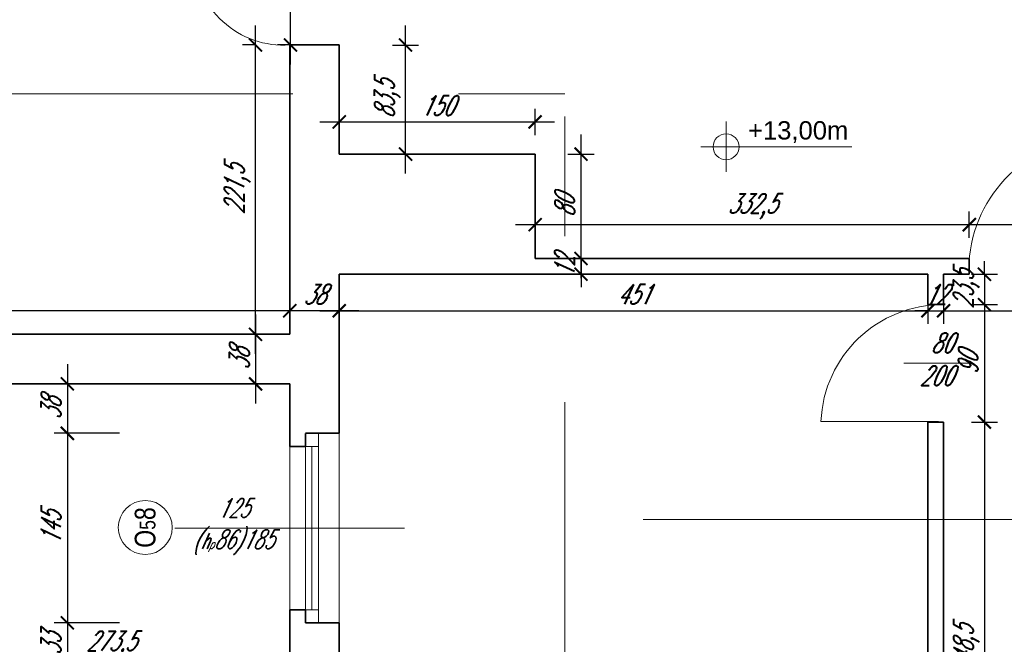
# Model space of a CAD drawing. Header units: millimetres. Extents: x 402 to 79005, y -7782 to 89952.
# Tile 19 of 256: x 26564 to 27319, y 9144 to 9623. Entities that reach past the tile are written whole.
import ezdxf
from ezdxf.enums import TextEntityAlignment as Align

# ---------------------------------------------------------------- set-up
doc = ezdxf.new("R2010")
doc.units = ezdxf.units.MM
doc.header["$LTSCALE"] = 10
doc.linetypes.add('DASHED', pattern=[19.05, 12.7, -6.35])
doc.layers.get('0').update_dxf_attribs({"lineweight": 0})
doc.layers.get('Defpoints').update_dxf_attribs({"color": 253})
for name, color, linetype, lineweight in [('01_ściany', 253, 'Continuous', 35), ('03-01_okna', 253, 'Continuous', 15), ('03_drzwi', 253, 'Continuous', 15), ('04-1_widok', 253, 'Continuous', 5), ('04-2_nad', 253, 'DASHED', 5), ('05-01_wymiary', 253, 'Continuous', 5), ('05-03_opis', 253, 'Continuous', 5)]:
    doc.layers.add(name, color=color, linetype=linetype, lineweight=lineweight)
doc.styles.add('arial', font='ARIAL.TTF')
doc.styles.add('ariel', font='ARIAL.TTF', dxfattribs={"width": 0.8})
doc.styles.add('ariel_wym', font='simplex.shx', dxfattribs={"width": 0.65, "oblique": 25})
doc.dimstyles.new('ariel 50', dxfattribs={"dimtxt": 15, "dimasz": 10, "dimexe": 10, "dimexo": 0, "dimgap": 5, "dimtad": 1, "dimdec": 1, "dimrnd": 0.5, "dimtxsty": 'ariel_wym', "dimblk": 'ARCHTICK', "dimcen": 2.5, "dimdle": 15, "dimazin": 0, "dimtfac": 1, "dimtdec": 1, "dimtix": 1, "dimtmove": 0, "dimatfit": 3, "dimldrblk": 'DOT', "dimfxl": 0, "dimarcsym": 0})
doc.dimstyles.new('ariel 50 wnętrze', dxfattribs={"dimtxt": 15, "dimasz": 10, "dimexe": 10, "dimexo": 0, "dimgap": 5, "dimtad": 1, "dimdec": 1, "dimrnd": 0.5, "dimtxsty": 'ariel_wym', "dimblk": 'ARCHTICK', "dimcen": 2.5, "dimdle": 15, "dimazin": 0, "dimtfac": 1, "dimtdec": 1, "dimtix": 1, "dimtmove": 0, "dimatfit": 3, "dimldrblk": 'DOT', "dimfxl": 0, "dimarcsym": 0})

# ---------------------------------------------------------------- blocks, each defined once
blk = doc.blocks.new('_ArchTick')
at = {"color": 0, "linetype": 'ByBlock', "const_width": 0.15}
blk.add_lwpolyline([(-0.5, -0.5), (0.5, 0.5)], dxfattribs=at)
blk = doc.blocks.new('*D3462')
at = {"layer": '05-01_wymiary', "color": 0, "lineweight": -2}
for p, q in [((26497.77, 9170.77), (26497.77, 9120.77)), ((26771.23, 9170.77), (26771.23, 9120.77)), ((26786.23, 9130.77), (26482.77, 9130.77))]:
    blk.add_line(p, q, dxfattribs=at)
at = {"layer": 'Defpoints', "color": 0, "lineweight": 0}
for p in [(26497.77, 9381.86), (26771.23, 9343.86), (26497.77, 9130.77)]:
    blk.add_point(p, dxfattribs=at)
at = {"layer": '05-01_wymiary', "color": 0, "lineweight": -2, "xscale": 10, "yscale": 10, "zscale": 10, "rotation": 180}
blk.add_blockref('_ArchTick', (26497.77, 9130.77), dxfattribs=at)
at = {"layer": '05-01_wymiary', "color": 0, "lineweight": -2, "xscale": 10, "yscale": 10, "zscale": 10}
blk.add_blockref('_ArchTick', (26771.23, 9130.77), dxfattribs=at)
at = {"layer": '05-01_wymiary', "color": 0, "insert": (26634.5, 9144.7), "char_height": 15, "attachment_point": 5, "style": 'ariel_wym'}
blk.add_mtext('273,5', dxfattribs=at)
blk = doc.blocks.new('_Dot')
at = {"color": 0, "linetype": 'ByBlock', "lineweight": -2}
blk.add_line((-0.5, 0), (-1, 0), dxfattribs=at)
at = {"color": 0, "linetype": 'ByBlock', "const_width": 0.5}
blk.add_lwpolyline([(-0.25, 0, 1), (0.25, 0, 1)], format="xyb", close=True, dxfattribs=at)
blk = doc.blocks.new('*D3468')
at = {"layer": '05-01_wymiary', "color": 0, "lineweight": -2}
for p, q in [((25684.23, 9120.77), (25684.23, 9070.77)), ((26771.23, 9120.77), (26771.23, 9070.77)), ((25669.23, 9080.77), (26786.23, 9080.77))]:
    blk.add_line(p, q, dxfattribs=at)
at = {"layer": 'Defpoints', "color": 0, "lineweight": 0}
for p in [(25684.23, 9381.86), (26771.23, 9381.86), (26771.23, 9080.77)]:
    blk.add_point(p, dxfattribs=at)
at = {"layer": '05-01_wymiary', "color": 0, "lineweight": -2, "xscale": 10, "yscale": 10, "zscale": 10, "rotation": 180}
blk.add_blockref('_ArchTick', (25684.23, 9080.77), dxfattribs=at)
at = {"layer": '05-01_wymiary', "color": 0, "lineweight": -2, "xscale": 10, "yscale": 10, "zscale": 10}
blk.add_blockref('_ArchTick', (26771.23, 9080.77), dxfattribs=at)
at = {"layer": '05-01_wymiary', "color": 0, "insert": (26227.73, 9093.27), "char_height": 15, "attachment_point": 5, "style": 'ariel_wym'}
blk.add_mtext('1087', dxfattribs=at)
blk = doc.blocks.new('*D3469')
at = {"layer": '05-01_wymiary', "color": 0, "lineweight": -2}
for p, q in [((25646.23, 9070.77), (25646.23, 9020.77)), ((26771.23, 9070.77), (26771.23, 9020.77)), ((25631.23, 9030.77), (26786.23, 9030.77))]:
    blk.add_line(p, q, dxfattribs=at)
at = {"layer": 'Defpoints', "color": 0, "lineweight": 0}
for p in [(26771.23, 9381.86), (25646.23, 9343.86), (26771.23, 9030.77)]:
    blk.add_point(p, dxfattribs=at)
at = {"layer": '05-01_wymiary', "color": 0, "lineweight": -2, "xscale": 10, "yscale": 10, "zscale": 10, "rotation": 180}
blk.add_blockref('_ArchTick', (25646.23, 9030.77), dxfattribs=at)
at = {"layer": '05-01_wymiary', "color": 0, "lineweight": -2, "xscale": 10, "yscale": 10, "zscale": 10}
blk.add_blockref('_ArchTick', (26771.23, 9030.77), dxfattribs=at)
at = {"layer": '05-01_wymiary', "color": 0, "insert": (26208.73, 9043.27), "char_height": 15, "attachment_point": 5, "style": 'ariel_wym'}
blk.add_mtext('1125', dxfattribs=at)
blk = doc.blocks.new('*D3480')
at = {"layer": '05-01_wymiary', "color": 0, "lineweight": -2}
for p, q in [((26600.89, 9358.86), (26600.89, 9290.99)), ((26640.89, 9343.86), (26590.89, 9343.86)), ((26640.89, 9305.99), (26590.89, 9305.99))]:
    blk.add_line(p, q, dxfattribs=at)
at = {"layer": 'Defpoints', "color": 0, "lineweight": 0}
for p in [(26771.23, 9343.86), (26600.89, 9305.99), (26809.22, 9305.99)]:
    blk.add_point(p, dxfattribs=at)
at = {"layer": '05-01_wymiary', "color": 0, "lineweight": -2, "xscale": 10, "yscale": 10, "zscale": 10}
for p, rotation in [((26600.89, 9343.86), 90), ((26600.89, 9305.99), 270)]:
    blk.add_blockref('_ArchTick', p, dxfattribs=dict(at, rotation=rotation))
at = {"layer": '05-01_wymiary', "color": 0, "insert": (26588.39, 9324.92), "char_height": 15, "attachment_point": 5, "rotation": 90, "style": 'ariel_wym'}
blk.add_mtext('38', dxfattribs=at)
blk = doc.blocks.new('*D3481')
at = {"layer": '05-01_wymiary', "color": 0, "lineweight": -2}
for p, q in [((26600.89, 9320.99), (26600.89, 9145.86)), ((26640.89, 9305.99), (26590.89, 9305.99)), ((26640.89, 9160.86), (26590.89, 9160.86))]:
    blk.add_line(p, q, dxfattribs=at)
at = {"layer": 'Defpoints', "color": 0, "lineweight": 0}
for p in [(26809.22, 9305.99), (26600.89, 9160.86), (26809.24, 9160.86)]:
    blk.add_point(p, dxfattribs=at)
at = {"layer": '05-01_wymiary', "color": 0, "lineweight": -2, "xscale": 10, "yscale": 10, "zscale": 10}
for p, rotation in [((26600.89, 9305.99), 90), ((26600.89, 9160.86), 270)]:
    blk.add_blockref('_ArchTick', p, dxfattribs=dict(at, rotation=rotation))
at = {"layer": '05-01_wymiary', "color": 0, "insert": (26588.39, 9233.42), "char_height": 15, "attachment_point": 5, "rotation": 90, "style": 'ariel_wym'}
blk.add_mtext('145', dxfattribs=at)
blk = doc.blocks.new('*D3482')
at = {"layer": '05-01_wymiary', "color": 0, "lineweight": -2}
for p, q in [((26600.89, 9175.86), (26600.89, 9112.99)), ((26640.89, 9160.86), (26590.89, 9160.86)), ((26640.89, 9127.99), (26590.89, 9127.99))]:
    blk.add_line(p, q, dxfattribs=at)
at = {"layer": 'Defpoints', "color": 0, "lineweight": 0}
for p in [(26809.24, 9160.86), (26600.89, 9127.99), (26809.24, 9127.99)]:
    blk.add_point(p, dxfattribs=at)
at = {"layer": '05-01_wymiary', "color": 0, "lineweight": -2, "xscale": 10, "yscale": 10, "zscale": 10}
for p, rotation in [((26600.89, 9160.86), 90), ((26600.89, 9127.99), 270)]:
    blk.add_blockref('_ArchTick', p, dxfattribs=dict(at, rotation=rotation))
at = {"layer": '05-01_wymiary', "color": 0, "insert": (26588.39, 9144.42), "char_height": 15, "attachment_point": 5, "rotation": 90, "style": 'ariel_wym'}
blk.add_mtext('33', dxfattribs=at)
blk = doc.blocks.new('*D3503')
at = {"layer": '05-01_wymiary', "color": 0, "lineweight": -2}
for p, q in [((26527.57, 8962.86), (26527.57, 9358.86)), ((26567.57, 9343.86), (26517.57, 9343.86)), ((26567.57, 8977.86), (26517.57, 8977.86))]:
    blk.add_line(p, q, dxfattribs=at)
at = {"layer": 'Defpoints', "color": 0, "lineweight": 0}
for p in [(26527.57, 9343.86), (26771.23, 9343.86), (26809.23, 8977.86)]:
    blk.add_point(p, dxfattribs=at)
at = {"layer": '05-01_wymiary', "color": 0, "lineweight": -2, "xscale": 10, "yscale": 10, "zscale": 10}
for p, rotation in [((26527.57, 9343.86), 90), ((26527.57, 8977.86), 270)]:
    blk.add_blockref('_ArchTick', p, dxfattribs=dict(at, rotation=rotation))
at = {"layer": '05-01_wymiary', "color": 0, "insert": (26515.07, 9160.86), "char_height": 15, "attachment_point": 5, "rotation": 90, "style": 'ariel_wym'}
blk.add_mtext('366', dxfattribs=at)
blk = doc.blocks.new('*D3504')
at = {"layer": '05-01_wymiary', "color": 0, "lineweight": -2}
for p, q in [((26487.99, 9358.86), (26487.99, 7605.86)), ((26527.99, 9343.86), (26477.99, 9343.86)), ((26527.99, 7620.86), (26477.99, 7620.86))]:
    blk.add_line(p, q, dxfattribs=at)
at = {"layer": 'Defpoints', "color": 0, "lineweight": 0}
for p in [(26771.23, 9343.86), (26487.99, 7620.86), (26771.23, 7620.86)]:
    blk.add_point(p, dxfattribs=at)
at = {"layer": '05-01_wymiary', "color": 0, "lineweight": -2, "xscale": 10, "yscale": 10, "zscale": 10}
for p, rotation in [((26487.99, 9343.86), 90), ((26487.99, 7620.86), 270)]:
    blk.add_blockref('_ArchTick', p, dxfattribs=dict(at, rotation=rotation))
at = {"layer": '05-01_wymiary', "color": 0, "insert": (26475.49, 8482.36), "char_height": 15, "attachment_point": 5, "rotation": 90, "style": 'ariel_wym'}
blk.add_mtext('1723', dxfattribs=at)
blk = doc.blocks.new('*D3621')
at = {"layer": '05-01_wymiary', "color": 0, "lineweight": -2}
for p, q in [((26809.21, 9409.88), (26809.21, 9389.88)), ((27260.23, 9409.88), (27260.23, 9389.88)), ((26794.21, 9399.88), (27275.23, 9399.88))]:
    blk.add_line(p, q, dxfattribs=at)
at = {"layer": 'Defpoints', "color": 0, "lineweight": 0}
for p in [(26809.21, 9427.86), (27260.23, 9427.86), (27260.23, 9399.88)]:
    blk.add_point(p, dxfattribs=at)
at = {"layer": '05-01_wymiary', "color": 0, "lineweight": -2, "xscale": 10, "yscale": 10, "zscale": 10, "rotation": 180}
blk.add_blockref('_ArchTick', (26809.21, 9399.88), dxfattribs=at)
at = {"layer": '05-01_wymiary', "color": 0, "lineweight": -2, "xscale": 10, "yscale": 10, "zscale": 10}
blk.add_blockref('_ArchTick', (27260.23, 9399.88), dxfattribs=at)
at = {"layer": '05-01_wymiary', "color": 0, "insert": (27034.72, 9412.38), "char_height": 15, "attachment_point": 5, "style": 'ariel_wym'}
blk.add_mtext('451', dxfattribs=at)
blk = doc.blocks.new('*D3622')
at = {"layer": '05-01_wymiary', "color": 0, "lineweight": -2}
for p, q in [((27260.23, 9409.88), (27260.23, 9389.88)), ((27272.23, 9409.88), (27272.23, 9389.88)), ((27260.23, 9399.88), (27250.23, 9399.88)), ((27260.23, 9399.88), (27272.23, 9399.88)), ((27272.23, 9399.88), (27282.23, 9399.88))]:
    blk.add_line(p, q, dxfattribs=at)
at = {"layer": 'Defpoints', "color": 0, "lineweight": 0}
for p in [(27260.23, 9427.86), (27272.23, 9427.86), (27272.23, 9399.88)]:
    blk.add_point(p, dxfattribs=at)
at = {"layer": '05-01_wymiary', "color": 0, "lineweight": -2, "xscale": 10, "yscale": 10, "zscale": 10}
blk.add_blockref('_ArchTick', (27260.23, 9399.88), dxfattribs=at)
at = {"layer": '05-01_wymiary', "color": 0, "lineweight": -2, "xscale": 10, "yscale": 10, "zscale": 10, "rotation": 180}
blk.add_blockref('_ArchTick', (27272.23, 9399.88), dxfattribs=at)
at = {"layer": '05-01_wymiary', "color": 0, "insert": (27266.23, 9412.38), "char_height": 15, "attachment_point": 5, "style": 'ariel_wym'}
blk.add_mtext('12', dxfattribs=at)
blk = doc.blocks.new('*D3623')
at = {"layer": '05-01_wymiary', "color": 0, "lineweight": -2}
for p, q in [((27272.23, 9409.88), (27272.23, 9389.88)), ((27412.23, 9409.88), (27412.23, 9389.88)), ((27257.23, 9399.88), (27427.23, 9399.88))]:
    blk.add_line(p, q, dxfattribs=at)
at = {"layer": 'Defpoints', "color": 0, "lineweight": 0}
for p in [(27272.23, 9427.86), (27412.23, 9427.86), (27412.23, 9399.88)]:
    blk.add_point(p, dxfattribs=at)
at = {"layer": '05-01_wymiary', "color": 0, "lineweight": -2, "xscale": 10, "yscale": 10, "zscale": 10, "rotation": 180}
blk.add_blockref('_ArchTick', (27272.23, 9399.88), dxfattribs=at)
at = {"layer": '05-01_wymiary', "color": 0, "lineweight": -2, "xscale": 10, "yscale": 10, "zscale": 10}
blk.add_blockref('_ArchTick', (27412.23, 9399.88), dxfattribs=at)
at = {"layer": '05-01_wymiary', "color": 0, "insert": (27342.23, 9412.38), "char_height": 15, "attachment_point": 5, "style": 'ariel_wym'}
blk.add_mtext('140', dxfattribs=at)
blk = doc.blocks.new('*D3629')
at = {"layer": '05-01_wymiary', "color": 0, "lineweight": -2}
for p, q in [((27303.5, 9427.86), (27303.5, 9437.86)), ((27293.5, 9427.86), (27313.5, 9427.86)), ((27303.5, 9427.86), (27303.5, 9404.55)), ((27293.5, 9404.55), (27313.5, 9404.55)), ((27303.5, 9404.55), (27303.5, 9394.55))]:
    blk.add_line(p, q, dxfattribs=at)
at = {"layer": 'Defpoints', "color": 0, "lineweight": 0}
for p in [(27272.23, 9427.86), (27272.23, 9404.55), (27303.5, 9404.55)]:
    blk.add_point(p, dxfattribs=at)
at = {"layer": '05-01_wymiary', "color": 0, "lineweight": -2, "xscale": 10, "yscale": 10, "zscale": 10}
for p, rotation in [((27303.5, 9427.86), 270), ((27303.5, 9404.55), 90)]:
    blk.add_blockref('_ArchTick', p, dxfattribs=dict(at, rotation=rotation))
at = {"layer": '05-01_wymiary', "color": 0, "insert": (27289.57, 9416.2), "char_height": 15, "attachment_point": 5, "rotation": 90, "style": 'ariel_wym'}
blk.add_mtext('23,5', dxfattribs=at)
blk = doc.blocks.new('*D3630')
at = {"layer": '05-01_wymiary', "color": 0, "lineweight": -2}
for p, q in [((27303.5, 9419.55), (27303.5, 9299.55)), ((27293.5, 9404.55), (27313.5, 9404.55)), ((27293.5, 9314.55), (27313.5, 9314.55))]:
    blk.add_line(p, q, dxfattribs=at)
at = {"layer": 'Defpoints', "color": 0, "lineweight": 0}
for p in [(27272.23, 9404.55), (27272.23, 9314.55), (27303.5, 9314.55)]:
    blk.add_point(p, dxfattribs=at)
at = {"layer": '05-01_wymiary', "color": 0, "lineweight": -2, "xscale": 10, "yscale": 10, "zscale": 10}
for p, rotation in [((27303.5, 9404.55), 90), ((27303.5, 9314.55), 270)]:
    blk.add_blockref('_ArchTick', p, dxfattribs=dict(at, rotation=rotation))
at = {"layer": '05-01_wymiary', "color": 0, "insert": (27291, 9359.55), "char_height": 15, "attachment_point": 5, "rotation": 90, "style": 'ariel_wym'}
blk.add_mtext('90', dxfattribs=at)
blk = doc.blocks.new('*D3631')
at = {"layer": '05-01_wymiary', "color": 0, "lineweight": -2}
for p, q in [((27303.5, 9329.55), (27303.5, 8950.86)), ((27293.5, 9314.55), (27313.5, 9314.55)), ((27293.5, 8965.86), (27313.5, 8965.86))]:
    blk.add_line(p, q, dxfattribs=at)
at = {"layer": 'Defpoints', "color": 0, "lineweight": 0}
for p in [(27272.23, 9314.55), (27272.23, 8965.86), (27303.5, 8965.86)]:
    blk.add_point(p, dxfattribs=at)
at = {"layer": '05-01_wymiary', "color": 0, "lineweight": -2, "xscale": 10, "yscale": 10, "zscale": 10}
for p, rotation in [((27303.5, 9314.55), 90), ((27303.5, 8965.86), 270)]:
    blk.add_blockref('_ArchTick', p, dxfattribs=dict(at, rotation=rotation))
at = {"layer": '05-01_wymiary', "color": 0, "insert": (27289.57, 9140.2), "char_height": 15, "attachment_point": 5, "rotation": 90, "style": 'ariel_wym'}
blk.add_mtext('348,5', dxfattribs=at)
blk = doc.blocks.new('*D3640')
at = {"layer": '05-01_wymiary', "color": 0, "lineweight": -2}
for p, q in [((26771.23, 9389.88), (26771.23, 9409.88)), ((26809.21, 9409.88), (26809.21, 9389.88)), ((26824.21, 9399.88), (26756.23, 9399.88))]:
    blk.add_line(p, q, dxfattribs=at)
at = {"layer": 'Defpoints', "color": 0, "lineweight": 0}
for p in [(26809.21, 9427.86), (26771.23, 9399.88), (26771.23, 9381.86)]:
    blk.add_point(p, dxfattribs=at)
at = {"layer": '05-01_wymiary', "color": 0, "lineweight": -2, "xscale": 10, "yscale": 10, "zscale": 10, "rotation": 180}
blk.add_blockref('_ArchTick', (26771.23, 9399.88), dxfattribs=at)
at = {"layer": '05-01_wymiary', "color": 0, "lineweight": -2, "xscale": 10, "yscale": 10, "zscale": 10}
blk.add_blockref('_ArchTick', (26809.21, 9399.88), dxfattribs=at)
at = {"layer": '05-01_wymiary', "color": 0, "insert": (26790.22, 9412.38), "char_height": 15, "attachment_point": 5, "style": 'ariel_wym'}
blk.add_mtext('38', dxfattribs=at)
blk = doc.blocks.new('*D3641')
at = {"layer": '05-01_wymiary', "color": 0, "lineweight": -2}
for p, q in [((25684.23, 9389.88), (25684.23, 9409.88)), ((26771.23, 9389.88), (26771.23, 9409.88)), ((26786.23, 9399.88), (25669.23, 9399.88))]:
    blk.add_line(p, q, dxfattribs=at)
at = {"layer": 'Defpoints', "color": 0, "lineweight": 0}
for p in [(25684.23, 9399.88), (25684.23, 9381.86), (26771.23, 9381.86)]:
    blk.add_point(p, dxfattribs=at)
at = {"layer": '05-01_wymiary', "color": 0, "lineweight": -2, "xscale": 10, "yscale": 10, "zscale": 10, "rotation": 180}
blk.add_blockref('_ArchTick', (25684.23, 9399.88), dxfattribs=at)
at = {"layer": '05-01_wymiary', "color": 0, "lineweight": -2, "xscale": 10, "yscale": 10, "zscale": 10}
blk.add_blockref('_ArchTick', (26771.23, 9399.88), dxfattribs=at)
at = {"layer": '05-01_wymiary', "color": 0, "insert": (26227.73, 9412.38), "char_height": 15, "attachment_point": 5, "style": 'ariel_wym'}
blk.add_mtext('1087', dxfattribs=at)
blk = doc.blocks.new('*D3649')
at = {"layer": '05-01_wymiary', "color": 0, "lineweight": -2}
for p, q in [((26745.05, 9366.86), (26745.05, 9618.41)), ((26745.05, 9603.41), (26735.05, 9603.41)), ((26755.05, 9381.86), (26735.05, 9381.86))]:
    blk.add_line(p, q, dxfattribs=at)
at = {"layer": 'Defpoints', "color": 0, "lineweight": 0}
for p in [(26745.05, 9603.41), (26745.05, 9603.41), (26771.23, 9381.86)]:
    blk.add_point(p, dxfattribs=at)
at = {"layer": '05-01_wymiary', "color": 0, "lineweight": -2, "xscale": 10, "yscale": 10, "zscale": 10}
for p, rotation in [((26745.05, 9603.41), 90), ((26745.05, 9381.86), 270)]:
    blk.add_blockref('_ArchTick', p, dxfattribs=dict(at, rotation=rotation))
at = {"layer": '05-01_wymiary', "color": 0, "insert": (26731.12, 9492.63), "char_height": 15, "attachment_point": 5, "rotation": 90, "style": 'ariel_wym'}
blk.add_mtext('221,5', dxfattribs=at)
blk = doc.blocks.new('*D3650')
at = {"layer": '05-01_wymiary', "color": 0, "lineweight": -2}
for p, q in [((26771.83, 9588.41), (26771.83, 9685.54)), ((26761.83, 9670.54), (26781.83, 9670.54)), ((26781.83, 9603.41), (26761.83, 9603.41))]:
    blk.add_line(p, q, dxfattribs=at)
at = {"layer": 'Defpoints', "color": 0, "lineweight": 0}
for p in [(26740.07, 9670.54), (26771.83, 9670.54), (26787.5, 9603.41)]:
    blk.add_point(p, dxfattribs=at)
at = {"layer": '05-01_wymiary', "color": 0, "lineweight": -2, "xscale": 10, "yscale": 10, "zscale": 10}
for p, rotation in [((26771.83, 9670.54), 90), ((26771.83, 9603.41), 270)]:
    blk.add_blockref('_ArchTick', p, dxfattribs=dict(at, rotation=rotation))
at = {"layer": '05-01_wymiary', "color": 0, "insert": (26759.33, 9636.97), "char_height": 15, "attachment_point": 5, "rotation": 90, "style": 'ariel_wym'}
blk.add_mtext('67', dxfattribs=at)
blk = doc.blocks.new('*D3651')
at = {"layer": '05-01_wymiary', "color": 0, "lineweight": -2}
for p, q in [((26809.21, 9534.44), (26809.21, 9554.44)), ((26959.23, 9534.44), (26959.23, 9554.44)), ((26794.21, 9544.44), (26974.23, 9544.44))]:
    blk.add_line(p, q, dxfattribs=at)
at = {"layer": 'Defpoints', "color": 0, "lineweight": 0}
for p in [(26959.23, 9544.44), (26809.21, 9519.86), (26959.23, 9519.86)]:
    blk.add_point(p, dxfattribs=at)
at = {"layer": '05-01_wymiary', "color": 0, "lineweight": -2, "xscale": 10, "yscale": 10, "zscale": 10, "rotation": 180}
blk.add_blockref('_ArchTick', (26809.21, 9544.44), dxfattribs=at)
at = {"layer": '05-01_wymiary', "color": 0, "lineweight": -2, "xscale": 10, "yscale": 10, "zscale": 10}
blk.add_blockref('_ArchTick', (26959.23, 9544.44), dxfattribs=at)
at = {"layer": '05-01_wymiary', "color": 0, "insert": (26884.22, 9556.94), "char_height": 15, "attachment_point": 5, "style": 'ariel_wym'}
blk.add_mtext('150', dxfattribs=at)
blk = doc.blocks.new('*D3652')
at = {"layer": '05-01_wymiary', "color": 0, "lineweight": -2}
for p, q in [((26994.41, 9424.86), (26994.41, 9534.86)), ((26984.41, 9519.86), (27004.41, 9519.86)), ((26984.41, 9439.86), (27004.41, 9439.86))]:
    blk.add_line(p, q, dxfattribs=at)
at = {"layer": 'Defpoints', "color": 0, "lineweight": 0}
for p in [(26959.23, 9519.86), (26994.41, 9519.86), (26959.23, 9439.86)]:
    blk.add_point(p, dxfattribs=at)
at = {"layer": '05-01_wymiary', "color": 0, "lineweight": -2, "xscale": 10, "yscale": 10, "zscale": 10}
for p, rotation in [((26994.41, 9519.86), 90), ((26994.41, 9439.86), 270)]:
    blk.add_blockref('_ArchTick', p, dxfattribs=dict(at, rotation=rotation))
at = {"layer": '05-01_wymiary', "color": 0, "insert": (26981.91, 9479.86), "char_height": 15, "attachment_point": 5, "rotation": 90, "style": 'ariel_wym'}
blk.add_mtext('80', dxfattribs=at)
blk = doc.blocks.new('*D3653')
at = {"layer": '05-01_wymiary', "color": 0, "lineweight": -2}
for p, q in [((26994.41, 9439.86), (26994.41, 9449.86)), ((26984.41, 9439.86), (27004.41, 9439.86)), ((26994.41, 9439.86), (26994.41, 9427.86)), ((26984.41, 9427.86), (27004.41, 9427.86)), ((26994.41, 9427.86), (26994.41, 9417.86))]:
    blk.add_line(p, q, dxfattribs=at)
at = {"layer": 'Defpoints', "color": 0, "lineweight": 0}
for p in [(26959.23, 9439.86), (26974.56, 9427.86), (26994.41, 9427.86)]:
    blk.add_point(p, dxfattribs=at)
at = {"layer": '05-01_wymiary', "color": 0, "lineweight": -2, "xscale": 10, "yscale": 10, "zscale": 10}
for p, rotation in [((26994.41, 9439.86), 270), ((26994.41, 9427.86), 90)]:
    blk.add_blockref('_ArchTick', p, dxfattribs=dict(at, rotation=rotation))
at = {"layer": '05-01_wymiary', "color": 0, "insert": (26981.91, 9433.86), "char_height": 15, "attachment_point": 5, "rotation": 90, "style": 'ariel_wym'}
blk.add_mtext('12', dxfattribs=at)
blk = doc.blocks.new('*D3654')
at = {"layer": '05-01_wymiary', "color": 0, "lineweight": -2}
for p, q in [((26959.23, 9455.79), (26959.23, 9475.79)), ((27291.9, 9455.79), (27291.9, 9475.79)), ((26944.23, 9465.79), (27306.9, 9465.79))]:
    blk.add_line(p, q, dxfattribs=at)
at = {"layer": 'Defpoints', "color": 0, "lineweight": 0}
for p in [(27291.9, 9465.79), (26959.23, 9439.86), (27291.9, 9439.86)]:
    blk.add_point(p, dxfattribs=at)
at = {"layer": '05-01_wymiary', "color": 0, "lineweight": -2, "xscale": 10, "yscale": 10, "zscale": 10, "rotation": 180}
blk.add_blockref('_ArchTick', (26959.23, 9465.79), dxfattribs=at)
at = {"layer": '05-01_wymiary', "color": 0, "lineweight": -2, "xscale": 10, "yscale": 10, "zscale": 10}
blk.add_blockref('_ArchTick', (27291.9, 9465.79), dxfattribs=at)
at = {"layer": '05-01_wymiary', "color": 0, "insert": (27125.56, 9479.72), "char_height": 15, "attachment_point": 5, "style": 'ariel_wym'}
blk.add_mtext('332,5', dxfattribs=at)
blk = doc.blocks.new('*D3655')
at = {"layer": '05-01_wymiary', "color": 0, "lineweight": -2}
for p, q in [((27291.9, 9455.79), (27291.9, 9475.79)), ((27390.45, 9455.79), (27390.45, 9475.79)), ((27276.9, 9465.79), (27405.45, 9465.79))]:
    blk.add_line(p, q, dxfattribs=at)
at = {"layer": 'Defpoints', "color": 0, "lineweight": 0}
for p in [(27390.45, 9465.79), (27291.9, 9439.86), (27390.45, 9439.86)]:
    blk.add_point(p, dxfattribs=at)
at = {"layer": '05-01_wymiary', "color": 0, "lineweight": -2, "xscale": 10, "yscale": 10, "zscale": 10, "rotation": 180}
blk.add_blockref('_ArchTick', (27291.9, 9465.79), dxfattribs=at)
at = {"layer": '05-01_wymiary', "color": 0, "lineweight": -2, "xscale": 10, "yscale": 10, "zscale": 10}
blk.add_blockref('_ArchTick', (27390.45, 9465.79), dxfattribs=at)
at = {"layer": '05-01_wymiary', "color": 0, "insert": (27341.17, 9479.72), "char_height": 15, "attachment_point": 5, "style": 'ariel_wym'}
blk.add_mtext('98,5', dxfattribs=at)
blk = doc.blocks.new('*D3679')
at = {"layer": '05-01_wymiary', "color": 0, "lineweight": -2}
for p, q in [((26745.05, 9396.86), (26745.05, 9328.86)), ((26755.05, 9381.86), (26735.05, 9381.86)), ((26755.05, 9343.86), (26735.05, 9343.86))]:
    blk.add_line(p, q, dxfattribs=at)
at = {"layer": 'Defpoints', "color": 0, "lineweight": 0}
for p in [(26771.23, 9381.86), (26745.05, 9343.86), (26771.23, 9343.86)]:
    blk.add_point(p, dxfattribs=at)
at = {"layer": '05-01_wymiary', "color": 0, "lineweight": -2, "xscale": 10, "yscale": 10, "zscale": 10}
for p, rotation in [((26745.05, 9381.86), 90), ((26745.05, 9343.86), 270)]:
    blk.add_blockref('_ArchTick', p, dxfattribs=dict(at, rotation=rotation))
at = {"layer": '05-01_wymiary', "color": 0, "insert": (26732.55, 9362.86), "char_height": 15, "attachment_point": 5, "rotation": 90, "style": 'ariel_wym'}
blk.add_mtext('38', dxfattribs=at)
blk = doc.blocks.new('*D3680')
at = {"layer": '05-01_wymiary', "color": 0, "lineweight": -2}
for p, q in [((26860.01, 9504.86), (26860.01, 9618.37)), ((26850.01, 9603.37), (26870.01, 9603.37)), ((26850.01, 9519.86), (26870.01, 9519.86))]:
    blk.add_line(p, q, dxfattribs=at)
at = {"layer": 'Defpoints', "color": 0, "lineweight": 0}
for p in [(26809.21, 9603.37), (26860.01, 9603.37), (26809.21, 9519.86)]:
    blk.add_point(p, dxfattribs=at)
at = {"layer": '05-01_wymiary', "color": 0, "lineweight": -2, "xscale": 10, "yscale": 10, "zscale": 10}
for p, rotation in [((26860.01, 9603.37), 90), ((26860.01, 9519.86), 270)]:
    blk.add_blockref('_ArchTick', p, dxfattribs=dict(at, rotation=rotation))
at = {"layer": '05-01_wymiary', "color": 0, "insert": (26846.08, 9561.61), "char_height": 15, "attachment_point": 5, "rotation": 90, "style": 'ariel_wym'}
blk.add_mtext('83,5', dxfattribs=at)
blk = doc.blocks.new('kota rzutowa')
at = {"ltscale": 0.5}
for p, q in [((0, -20.63), (0, 20.63)), ((-20.63, 0), (102.81, 0))]:
    blk.add_line(p, q, dxfattribs=at)
blk.add_circle((0, 0), 10.63, dxfattribs=at)
at = {"ltscale": 0.5, "style": 'arial'}
blk.add_attdef('POZ._POSADKI_WYKOŃCZONWJ', text='', height=15, dxfattribs=at).set_placement((17.95, 1.45), align=Align.BOTTOM_LEFT)
blk.add_attdef('POZ._POSADZKI_KONSTRUKCJA', text='', height=15, dxfattribs=at).set_placement((17.02, -5), align=Align.TOP_LEFT)

msp = doc.modelspace()

# ---------------------------------------------------------------- linework, layer by layer
at = {"layer": '01_ściany'}
for p, q in [((26809.21, 9603.375), (26771.228, 9603.375)), ((26771.228, 9381.855), (26771.228, 9603.375)), ((26809.21, 9519.855), (26809.21, 9603.375)), ((26809.21, 9519.855), (26959.226, 9519.855)), ((26959.226, 9519.855), (26959.226, 9439.855)), ((27291.904, 9439.855), (26959.226, 9439.855)), ((27291.904, 9427.855), (27291.904, 9439.855)), ((27260.226, 9427.855), (26809.213, 9427.855)), ((26809.213, 9427.855), (26809.218, 9305.986)), ((27260.226, 9404.555), (27260.226, 9427.855)), ((27291.904, 9427.855), (27272.226, 9427.855)), ((27272.226, 9404.555), (27272.226, 9427.855)), ((27272.226, 9404.555), (27260.226, 9404.555)), ((26771.228, 9381.855), (26497.769, 9381.855)), ((26771.228, 9343.855), (26497.769, 9343.855)), ((26771.228, 9343.855), (26771.229, 9295.855)), ((27260.226, 8977.855), (27260.226, 9314.555)), ((27272.226, 9314.555), (27260.226, 9314.555)), ((27272.226, 8965.855), (27272.226, 9314.555)), ((26783.242, 9305.958), (26783.242, 9295.986)), ((26809.236, 9305.986), (26783.261, 9305.986)), ((26783.261, 9295.855), (26771.146, 9295.855)), ((26783.261, 9170.855), (26771.146, 9170.855)), ((26771.232, 9170.855), (26771.234, 9117.855)), ((26783.242, 9170.827), (26783.242, 9160.855)), ((26783.242, 9160.855), (26809.236, 9160.855)), ((26809.223, 9160.855), (26809.224, 9127.986))]:
    msp.add_line(p, q, dxfattribs=at)
at = {"layer": '03-01_okna', "linetype": 'Continuous', "lineweight": 0}
for p, q in [((26793.261, 9160.855), (26793.261, 9305.986)), ((26771.242, 9170.855), (26771.242, 9295.855)), ((26783.261, 9170.855), (26783.261, 9295.986)), ((26783.261, 9295.986), (26793.261, 9295.986)), ((26788.261, 9170.855), (26788.261, 9295.986)), ((26783.261, 9170.855), (26793.261, 9170.855))]:
    msp.add_line(p, q, dxfattribs=at)
at = {"layer": '03_drzwi'}
for p, q in [((27241.866, 9359.778), (27294.585, 9359.778)), ((27178.266, 9315.002), (27268.266, 9315.002))]:
    msp.add_line(p, q, dxfattribs=at)
for centre, radius, start, end in [((26766.631, 9672.296), 69.074, 181.458592, 273.816074), ((27393.866, 9430.462), 102.394, 91.914182, 176.497285), ((27271.526, 9311.221), 93.336, 89.570219, 177.678518)]:
    msp.add_arc(centre, radius, start, end, dxfattribs=at)
at = {"layer": '04-1_widok'}
msp.add_line((26809.236, 9160.855), (26809.236, 9305.986), dxfattribs=at)
at = {"layer": '04-2_nad', "ltscale": 2}
for p, q in [((26519.519, 9566.05), (26981.987, 9566.05)), ((26981.987, 7932.855), (26981.987, 9548.621))]:
    msp.add_line(p, q, dxfattribs=at)
at = {"layer": '05-03_opis', "lineweight": 0}
msp.add_line((26859.251, 9233.355), (26683.233, 9233.355), dxfattribs=at)
at = {"layer": '05-03_opis'}
msp.add_line((27041.95, 9239.889), (28311.718, 9239.889), dxfattribs=at)
at = {"layer": '05-03_opis', "lineweight": 0}
msp.add_circle((26660.544, 9233.855), 20.689, dxfattribs=at)

# ---------------------------------------------------------------- block references
at = {"layer": '05-03_opis', "xscale": 0.9359999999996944, "yscale": 0.9359999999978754, "zscale": 0.9359999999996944}
msp.add_blockref('kota rzutowa', (27105.548, 9525.431), dxfattribs=at).add_auto_attribs({'POZ._POSADKI_WYKOŃCZONWJ': '+13,00m'})

# ---------------------------------------------------------------- texts
at = {"layer": '03_drzwi', "insert": (27279.18, 9382.679), "char_height": 15, "width": 160.59049, "attachment_point": 3, "style": 'ariel_wym'}
msp.add_mtext('80\\P200', dxfattribs=at)
at = {"layer": '05-03_opis', "lineweight": 0, "insert": (26660.544, 9233.855), "char_height": 15.84, "width": 75.19353, "attachment_point": 5, "rotation": 90, "style": 'ariel'}
msp.add_mtext('O{\\H0.7576x;5}8', dxfattribs=at)
at = {"layer": '05-03_opis', "lineweight": 0, "insert": (26728.116, 9234.426), "char_height": 14.4, "width": 62.66128, "attachment_point": 5, "style": 'ariel_wym'}
msp.add_mtext('125\\P({\\H0.8333x;h\\H0.6x;p}86)185', dxfattribs=at)

# ---------------------------------------------------------------- dimensions: what is measured, and where the dimension line sits
at = {"layer": '05-01_wymiary'}
for base, p1, p2, dimstyle, picture, middle in [((26771.83, 9670.538), (26787.504, 9603.408), (26740.074, 9670.538), 'ariel 50 wnętrze', '*D3650', (26759.33, 9636.973)), ((26994.411, 9427.855), (26959.226, 9439.855), (26974.557, 9427.855), 'ariel 50 wnętrze', '*D3653', (26981.911, 9433.855)), ((27303.501, 9314.555), (27272.226, 9404.555), (27272.226, 9314.555), 'ariel 50 wnętrze', '*D3630', (27291.001, 9359.555)), ((26745.049, 9343.855), (26771.228, 9381.855), (26771.228, 9343.855), 'ariel 50 wnętrze', '*D3679', (26732.549, 9362.855)), ((26527.571, 9343.855), (26809.23, 8977.855), (26771.228, 9343.855), 'ariel 50', '*D3503', (26515.071, 9160.855)), ((27303.501, 8965.855), (27272.226, 9314.555), (27272.226, 8965.855), 'ariel 50 wnętrze', '*D3631', (27289.572, 9140.205)), ((26600.888, 9160.855), (26809.218, 9305.986), (26809.236, 9160.855), 'ariel 50', '*D3481', (26588.388, 9233.421)), ((26600.888, 9127.986), (26809.236, 9160.855), (26809.236, 9127.986), 'ariel 50', '*D3482', (26588.388, 9144.421))]:
    dim = msp.add_linear_dim(base=base, p1=p1, p2=p2, angle=90, dimstyle=dimstyle, override={"dimtmove": 1}, dxfattribs=at)
    dim.commit()
    dim.dimension.update_dxf_attribs({"geometry": picture, "text_midpoint": middle})
for base, p1, p2, dimstyle, picture, middle in [((26745.049, 9603.408), (26771.228, 9381.855), (26745.049, 9603.408), 'ariel 50 wnętrze', '*D3649', (26731.12, 9492.632)), ((26860.009, 9603.375), (26809.21, 9519.855), (26809.21, 9603.375), 'ariel 50 wnętrze', '*D3680', (26846.08, 9561.615)), ((26994.411, 9519.855), (26959.226, 9439.855), (26959.226, 9519.855), 'ariel 50 wnętrze', '*D3652', (26981.911, 9479.855)), ((27303.501, 9404.555), (27272.226, 9427.855), (27272.226, 9404.555), 'ariel 50 wnętrze', '*D3629', (27289.572, 9416.205)), ((26487.994, 7620.855), (26771.228, 9343.855), (26771.228, 7620.855), 'ariel 50', '*D3504', (26475.494, 8482.355)), ((26600.888, 9305.986), (26771.228, 9343.855), (26809.218, 9305.986), 'ariel 50', '*D3480', (26588.388, 9324.921))]:
    dim = msp.add_linear_dim(base=base, p1=p1, p2=p2, angle=90, dimstyle=dimstyle, dxfattribs=at)
    dim.commit()
    dim.dimension.update_dxf_attribs({"geometry": picture, "text_midpoint": middle})
for base, p1, p2, dimstyle, picture, middle in [((26959.226, 9544.441), (26809.21, 9519.855), (26959.226, 9519.855), 'ariel 50 wnętrze', '*D3651', (26884.218, 9556.941)), ((27291.904, 9465.79), (26959.226, 9439.855), (27291.904, 9439.855), 'ariel 50 wnętrze', '*D3654', (27125.565, 9479.719)), ((27260.226, 9399.878), (26809.213, 9427.855), (27260.226, 9427.855), 'ariel 50 wnętrze', '*D3621', (27034.719, 9412.378)), ((26771.228, 9030.774), (25646.226, 9343.855), (26771.228, 9381.855), 'ariel 50', '*D3469', (26208.727, 9043.274)), ((26497.769, 9130.774), (26771.228, 9343.855), (26497.769, 9381.855), 'ariel 50', '*D3462', (26634.498, 9144.703))]:
    dim = msp.add_linear_dim(base=base, p1=p1, p2=p2, dimstyle=dimstyle, dxfattribs=at)
    dim.commit()
    dim.dimension.update_dxf_attribs({"geometry": picture, "text_midpoint": middle})
for base, p1, p2, dimstyle, picture, middle in [((27390.446, 9465.79), (27291.904, 9439.855), (27390.446, 9439.855), 'ariel 50 wnętrze', '*D3655', (27341.175, 9479.719)), ((25684.226, 9399.878), (26771.228, 9381.855), (25684.226, 9381.855), 'ariel 50 wnętrze', '*D3641', (26227.727, 9412.378)), ((26771.228, 9399.878), (26809.213, 9427.855), (26771.228, 9381.855), 'ariel 50 wnętrze', '*D3640', (26790.22, 9412.378)), ((27272.226, 9399.878), (27260.226, 9427.855), (27272.226, 9427.855), 'ariel 50 wnętrze', '*D3622', (27266.226, 9412.378)), ((27412.226, 9399.878), (27272.226, 9427.855), (27412.226, 9427.855), 'ariel 50 wnętrze', '*D3623', (27342.226, 9412.378)), ((26771.228, 9080.774), (25684.226, 9381.855), (26771.228, 9381.855), 'ariel 50', '*D3468', (26227.727, 9093.274))]:
    dim = msp.add_linear_dim(base=base, p1=p1, p2=p2, dimstyle=dimstyle, override={"dimtmove": 1}, dxfattribs=at)
    dim.commit()
    dim.dimension.update_dxf_attribs({"geometry": picture, "text_midpoint": middle})

doc.saveas('drawing.dxf')
